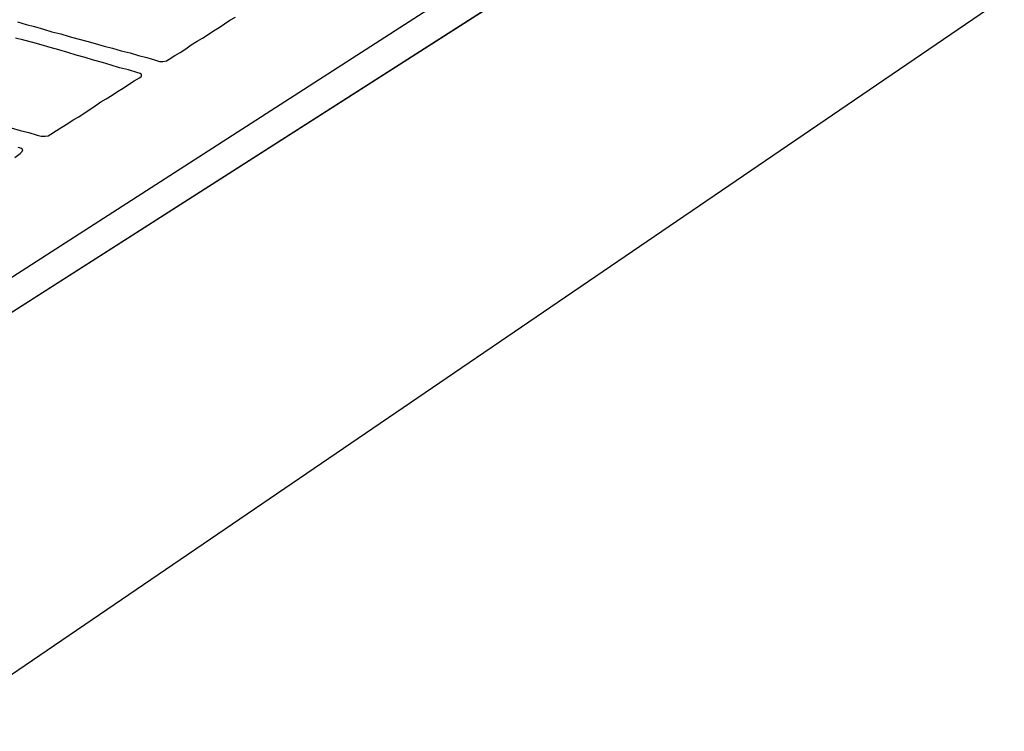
# Model space of a CAD drawing. Extents: x 0 to 414, y 0 to 285.
# Tile 15 of 22: x 175.11 to 182.32, y 130.42 to 135.63. Entities that reach past the tile are written whole.
import ezdxf

# ---------------------------------------------------------------- set-up
doc = ezdxf.new("R2010")
doc.units = 0
doc.header["$MEASUREMENT"] = 0
doc.layers.get('0').update_dxf_attribs({"linetype": 'CONTINUOUS'})

msp = doc.modelspace()

# ---------------------------------------------------------------- linework, layer by layer
at = {"color": 3}
for points in [[(165.5676, 135.5737), (174.4444, 133.1004), (187.7809, 141.6333), (179.5611, 143.8554), (165.5676, 135.5737), (165.5676, 135.5737)], [(174.4444, 130.4184), (174.4444, 133.1004), (187.7848, 141.6294), (187.7848, 139.5194), (174.4444, 130.4184), (174.4444, 130.4184)], [(187.2631, 141.6062), (174.4985, 133.3864)], [(175.0975, 135.6162), (175.1594, 135.5969), (175.2212, 135.5814), (175.2869, 135.5621), (175.3487, 135.5428), (175.4144, 135.5273), (175.4762, 135.508), (175.5381, 135.4925), (175.6038, 135.4732), (175.6656, 135.4578), (175.7313, 135.4384), (175.7931, 135.423), (175.855, 135.4037), (175.9207, 135.3882), (175.9825, 135.3689), (176.0443, 135.3534), (176.1062, 135.3341), (176.1371, 135.3264), (176.1603, 135.3264), (176.1873, 135.3302), (176.2066, 135.3418), (176.2492, 135.3689), (176.2878, 135.3921), (176.3303, 135.4191), (176.369, 135.4462), (176.4115, 135.4732), (176.4501, 135.4964), (176.4926, 135.5235), (176.5313, 135.5505), (176.5738, 135.5737), (176.6124, 135.6007), (176.6511, 135.6278), (176.6936, 135.651)], [(175.0511, 134.8394), (175.1168, 134.8201), (175.1787, 134.8046), (175.2405, 134.7853), (175.2714, 134.7776), (175.2985, 134.7776), (175.3217, 134.7815), (175.341, 134.7931), (175.3835, 134.8201), (175.4221, 134.8433), (175.4647, 134.8703), (175.5033, 134.8974), (175.5458, 134.9206), (175.5845, 134.9476), (175.627, 134.9747), (175.6656, 135.0017), (175.7081, 135.0288), (175.7468, 135.052), (175.7893, 135.079), (175.8279, 135.1061), (175.8704, 135.1293), (175.9091, 135.1563), (175.9516, 135.1834), (175.9902, 135.2066), (176.0057, 135.2182), (176.0057, 135.2297), (175.9941, 135.2375), (175.9709, 135.2452), (175.9091, 135.2645), (175.8434, 135.28), (175.7815, 135.2993), (175.7197, 135.3186), (175.654, 135.3341), (175.5922, 135.3534), (175.5265, 135.3727), (175.4647, 135.3921), (175.399, 135.4114), (175.3371, 135.4268), (175.2714, 135.4462), (175.2096, 135.4655), (175.1439, 135.4809), (175.0821, 135.4964)], [(175.0782, 134.623), (175.1168, 134.6501), (175.1323, 134.6655), (175.1362, 134.6771), (175.1284, 134.6887), (175.1014, 134.6964)]]:
    msp.add_lwpolyline(points, dxfattribs=at)

doc.saveas('drawing.dxf')
